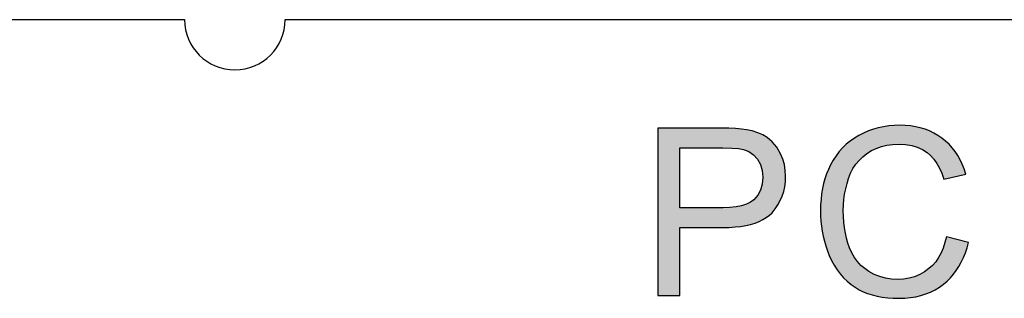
# Model space of a CAD drawing. Header units: inches. Extents: x 3728 to 5725, y -2497 to -825.
# Tile 8 of 256: x 5589.53 to 5601.27, y -2404.03 to -2400.7. Entities that reach past the tile are written whole.
import ezdxf

# ---------------------------------------------------------------- set-up
doc = ezdxf.new("R2010")
doc.units = ezdxf.units.IN
doc.header["$MEASUREMENT"] = 0
doc.layers.get('0').update_dxf_attribs({"lineweight": 30})
doc.layers.add('PLOT', color=1, linetype='Continuous')

msp = doc.modelspace()

# ---------------------------------------------------------------- hatches: boundary and pattern name
at = {"layer": 'PLOT'}
h = msp.add_hatch(color=256, dxfattribs=at)
h.paths.add_polyline_path([(5604.345, -2404.013), (5604.407, -2403.997), (5604.466, -2403.974), (5604.52, -2403.945), (5604.57, -2403.909), (5604.616, -2403.867), (5604.658, -2403.819), (5604.696, -2403.766), (5604.73, -2403.708), (5604.76, -2403.644), (5604.786, -2403.575), (5604.801, -2403.525), (5604.815, -2403.472), (5604.826, -2403.416), (5604.836, -2403.356), (5604.844, -2403.293), (5604.85, -2403.226), (5604.855, -2403.157), (5604.857, -2403.084), (5604.858, -2403.007), (5604.857, -2402.925), (5604.855, -2402.847), (5604.85, -2402.775), (5604.844, -2402.707), (5604.835, -2402.645), (5604.825, -2402.588), (5604.813, -2402.535), (5604.794, -2402.467), (5604.772, -2402.403), (5604.747, -2402.344), (5604.72, -2402.289), (5604.689, -2402.238), (5604.647, -2402.18), (5604.6, -2402.13), (5604.547, -2402.087), (5604.489, -2402.051), (5604.426, -2402.023), (5604.358, -2402.002), (5604.285, -2401.99), (5604.207, -2401.986), (5604.136, -2401.989), (5604.07, -2401.999), (5604.007, -2402.015), (5603.949, -2402.038), (5603.895, -2402.067), (5603.845, -2402.103), (5603.799, -2402.145), (5603.757, -2402.192), (5603.719, -2402.245), (5603.685, -2402.304), (5603.655, -2402.367), (5603.628, -2402.437), (5603.613, -2402.486), (5603.599, -2402.54), (5603.588, -2402.596), (5603.578, -2402.656), (5603.57, -2402.719), (5603.563, -2402.786), (5603.559, -2402.856), (5603.556, -2402.93), (5603.555, -2403.007), (5603.556, -2403.081), (5603.559, -2403.152), (5603.563, -2403.22), (5603.569, -2403.285), (5603.577, -2403.348), (5603.587, -2403.407), (5603.598, -2403.464), (5603.612, -2403.518), (5603.627, -2403.57), (5603.643, -2403.618), (5603.662, -2403.664), (5603.682, -2403.707), (5603.704, -2403.747), (5603.728, -2403.785), (5603.753, -2403.819), (5603.791, -2403.863), (5603.832, -2403.901), (5603.877, -2403.935), (5603.924, -2403.963), (5603.974, -2403.986), (5604.028, -2404.004), (5604.084, -2404.016), (5604.144, -2404.024), (5604.207, -2404.026), (5604.278, -2404.023)])
h.paths.add_polyline_path([(5604.272, -2403.818), (5604.207, -2403.825), (5604.141, -2403.819), (5604.08, -2403.799), (5604.023, -2403.766), (5603.971, -2403.721), (5603.923, -2403.662), (5603.903, -2403.63), (5603.885, -2403.592), (5603.869, -2403.549), (5603.854, -2403.5), (5603.842, -2403.446), (5603.831, -2403.386), (5603.823, -2403.321), (5603.816, -2403.251), (5603.811, -2403.175), (5603.808, -2403.094), (5603.807, -2403.007), (5603.808, -2402.927), (5603.811, -2402.852), (5603.815, -2402.78), (5603.822, -2402.714), (5603.829, -2402.651), (5603.839, -2402.592), (5603.851, -2402.538), (5603.864, -2402.489), (5603.879, -2402.443), (5603.895, -2402.402), (5603.914, -2402.365), (5603.934, -2402.333), (5603.977, -2402.281), (5604.026, -2402.241), (5604.08, -2402.212), (5604.139, -2402.195), (5604.204, -2402.189), (5604.271, -2402.196), (5604.332, -2402.215), (5604.39, -2402.248), (5604.443, -2402.293), (5604.491, -2402.352), (5604.511, -2402.384), (5604.529, -2402.422), (5604.545, -2402.465), (5604.559, -2402.513), (5604.572, -2402.567), (5604.582, -2402.627), (5604.591, -2402.692), (5604.598, -2402.763), (5604.602, -2402.839), (5604.605, -2402.92), (5604.606, -2403.007), (5604.605, -2403.094), (5604.602, -2403.175), (5604.598, -2403.25), (5604.591, -2403.321), (5604.582, -2403.386), (5604.572, -2403.445), (5604.559, -2403.499), (5604.545, -2403.548), (5604.529, -2403.591), (5604.511, -2403.629), (5604.491, -2403.661), (5604.443, -2403.72), (5604.39, -2403.766), (5604.333, -2403.799)], flags=16)
h.paths.add_polyline_path([(5600.019, -2404.026), (5600.087, -2404.024), (5600.153, -2404.018), (5600.216, -2404.008), (5600.277, -2403.993), (5600.336, -2403.974), (5600.392, -2403.951), (5600.446, -2403.923), (5600.498, -2403.892), (5600.547, -2403.856), (5600.589, -2403.82), (5600.628, -2403.781), (5600.665, -2403.739), (5600.698, -2403.694), (5600.73, -2403.646), (5600.758, -2403.594), (5600.784, -2403.54), (5600.808, -2403.483), (5600.828, -2403.422), (5600.846, -2403.359), (5600.581, -2403.292), (5600.564, -2403.361), (5600.542, -2403.426), (5600.517, -2403.485), (5600.487, -2403.54), (5600.453, -2403.589), (5600.415, -2403.633), (5600.373, -2403.672), (5600.32, -2403.711), (5600.263, -2403.743), (5600.202, -2403.768), (5600.137, -2403.786), (5600.069, -2403.797), (5599.997, -2403.8), (5599.925, -2403.797), (5599.855, -2403.785), (5599.787, -2403.767), (5599.721, -2403.74), (5599.658, -2403.706), (5599.607, -2403.672), (5599.562, -2403.633), (5599.521, -2403.588), (5599.485, -2403.538), (5599.453, -2403.483), (5599.426, -2403.422), (5599.407, -2403.366), (5599.39, -2403.308), (5599.376, -2403.247), (5599.366, -2403.184), (5599.358, -2403.117), (5599.354, -2403.049), (5599.352, -2402.977), (5599.354, -2402.911), (5599.359, -2402.847), (5599.368, -2402.782), (5599.38, -2402.719), (5599.396, -2402.656), (5599.415, -2402.594), (5599.438, -2402.534), (5599.467, -2402.478), (5599.501, -2402.426), (5599.539, -2402.379), (5599.583, -2402.336), (5599.632, -2402.297), (5599.686, -2402.263), (5599.744, -2402.236), (5599.806, -2402.214), (5599.872, -2402.199), (5599.942, -2402.19), (5600.017, -2402.187), (5600.095, -2402.191), (5600.167, -2402.202), (5600.233, -2402.222), (5600.294, -2402.25), (5600.35, -2402.286), (5600.392, -2402.323), (5600.431, -2402.366), (5600.466, -2402.415), (5600.498, -2402.472), (5600.527, -2402.534), (5600.552, -2402.604), (5600.812, -2402.542), (5600.792, -2402.482), (5600.77, -2402.425), (5600.744, -2402.372), (5600.716, -2402.321), (5600.684, -2402.273), (5600.65, -2402.229), (5600.612, -2402.187), (5600.571, -2402.149), (5600.527, -2402.113), (5600.48, -2402.081), (5600.431, -2402.053), (5600.38, -2402.028), (5600.326, -2402.007), (5600.27, -2401.991), (5600.212, -2401.977), (5600.151, -2401.968), (5600.088, -2401.962), (5600.023, -2401.96), (5599.957, -2401.962), (5599.893, -2401.968), (5599.831, -2401.977), (5599.769, -2401.99), (5599.71, -2402.007), (5599.651, -2402.028), (5599.594, -2402.053), (5599.538, -2402.081), (5599.485, -2402.113), (5599.435, -2402.148), (5599.387, -2402.187), (5599.343, -2402.23), (5599.302, -2402.275), (5599.265, -2402.325), (5599.23, -2402.378), (5599.199, -2402.434), (5599.174, -2402.487), (5599.152, -2402.541), (5599.133, -2402.598), (5599.116, -2402.656), (5599.103, -2402.717), (5599.093, -2402.779), (5599.086, -2402.844), (5599.081, -2402.91), (5599.08, -2402.978), (5599.081, -2403.041), (5599.085, -2403.104), (5599.091, -2403.165), (5599.101, -2403.225), (5599.112, -2403.285), (5599.127, -2403.344), (5599.144, -2403.401), (5599.163, -2403.458), (5599.185, -2403.514), (5599.213, -2403.575), (5599.244, -2403.631), (5599.278, -2403.685), (5599.315, -2403.734), (5599.355, -2403.78), (5599.398, -2403.822), (5599.444, -2403.86), (5599.493, -2403.895), (5599.54, -2403.923), (5599.589, -2403.947), (5599.642, -2403.968), (5599.697, -2403.986), (5599.755, -2404.001), (5599.817, -2404.012), (5599.881, -2404.02), (5599.948, -2404.025)])
h.paths.add_polyline_path([(5597.139, -2403.993), (5597.403, -2403.993), (5597.403, -2403.18), (5597.916, -2403.18), (5597.991, -2403.179), (5598.061, -2403.174), (5598.128, -2403.167), (5598.19, -2403.157), (5598.247, -2403.144), (5598.3, -2403.128), (5598.349, -2403.109), (5598.394, -2403.087), (5598.434, -2403.062), (5598.47, -2403.034), (5598.502, -2403.004), (5598.54, -2402.959), (5598.573, -2402.911), (5598.601, -2402.86), (5598.624, -2402.808), (5598.641, -2402.752), (5598.654, -2402.695), (5598.662, -2402.635), (5598.664, -2402.572), (5598.66, -2402.499), (5598.649, -2402.43), (5598.63, -2402.363), (5598.604, -2402.3), (5598.559, -2402.223), (5598.505, -2402.159), (5598.444, -2402.107), (5598.391, -2402.075), (5598.332, -2402.049), (5598.267, -2402.028), (5598.197, -2402.013), (5598.138, -2402.005), (5598.068, -2401.999), (5597.986, -2401.996), (5597.893, -2401.994), (5597.139, -2401.994)])
h.paths.add_polyline_path([(5602.527, -2403.993), (5602.772, -2403.993), (5602.772, -2401.986), (5602.614, -2401.986), (5602.585, -2402.038), (5602.548, -2402.091), (5602.504, -2402.144), (5602.454, -2402.199), (5602.396, -2402.254), (5602.351, -2402.292), (5602.303, -2402.329), (5602.254, -2402.364), (5602.203, -2402.397), (5602.149, -2402.429), (5602.093, -2402.459), (5602.036, -2402.488), (5602.036, -2402.725), (5602.095, -2402.701), (5602.158, -2402.672), (5602.224, -2402.638), (5602.294, -2402.598), (5602.363, -2402.556), (5602.424, -2402.514), (5602.479, -2402.472), (5602.527, -2402.429)])
h.paths.add_polyline_path([(5598.139, -2402.921), (5598.074, -2402.934), (5598.001, -2402.942), (5597.92, -2402.944), (5597.403, -2402.944), (5597.403, -2402.23), (5597.915, -2402.23), (5598.022, -2402.232), (5598.104, -2402.238), (5598.161, -2402.248), (5598.226, -2402.274), (5598.281, -2402.313), (5598.328, -2402.366), (5598.363, -2402.429), (5598.384, -2402.501), (5598.391, -2402.581), (5598.385, -2402.662), (5598.365, -2402.734), (5598.331, -2402.796), (5598.284, -2402.849), (5598.244, -2402.878), (5598.196, -2402.902)], flags=16)

# ---------------------------------------------------------------- linework, layer by layer
for p, q in [((5585.591, -2400.699), (5591.499, -2400.699)), ((5592.699, -2400.699), (5609.299, -2400.699))]:
    msp.add_line(p, q)
msp.add_arc((5592.099, -2400.699), 0.6, 180, 0)
for p, q in [((5597.139, -2401.994), (5597.139, -2403.993)), ((5597.893, -2401.994), (5597.139, -2401.994)), ((5597.986, -2401.996), (5597.893, -2401.994)), ((5598.068, -2401.999), (5597.986, -2401.996)), ((5599.769, -2401.99), (5599.71, -2402.007)), ((5599.831, -2401.977), (5599.769, -2401.99)), ((5599.893, -2401.968), (5599.831, -2401.977)), ((5599.957, -2401.962), (5599.893, -2401.968)), ((5600.023, -2401.96), (5599.957, -2401.962)), ((5600.088, -2401.962), (5600.023, -2401.96)), ((5600.151, -2401.968), (5600.088, -2401.962)), ((5600.212, -2401.977), (5600.151, -2401.968)), ((5600.27, -2401.991), (5600.212, -2401.977)), ((5600.326, -2402.007), (5600.27, -2401.991)), ((5598.138, -2402.005), (5598.068, -2401.999)), ((5598.197, -2402.013), (5598.138, -2402.005)), ((5598.267, -2402.028), (5598.197, -2402.013)), ((5598.332, -2402.049), (5598.267, -2402.028)), ((5598.391, -2402.075), (5598.332, -2402.049)), ((5598.444, -2402.107), (5598.391, -2402.075)), ((5598.505, -2402.159), (5598.444, -2402.107)), ((5599.485, -2402.113), (5599.435, -2402.148)), ((5599.538, -2402.081), (5599.485, -2402.113)), ((5599.594, -2402.053), (5599.538, -2402.081)), ((5599.651, -2402.028), (5599.594, -2402.053)), ((5599.71, -2402.007), (5599.651, -2402.028)), ((5600.38, -2402.028), (5600.326, -2402.007)), ((5600.431, -2402.053), (5600.38, -2402.028)), ((5600.48, -2402.081), (5600.431, -2402.053)), ((5600.527, -2402.113), (5600.48, -2402.081)), ((5600.571, -2402.149), (5600.527, -2402.113)), ((5597.403, -2402.944), (5597.403, -2402.23)), ((5597.403, -2402.23), (5597.915, -2402.23)), ((5597.915, -2402.23), (5598.022, -2402.232)), ((5598.022, -2402.232), (5598.104, -2402.238)), ((5598.559, -2402.223), (5598.505, -2402.159)), ((5598.604, -2402.3), (5598.559, -2402.223)), ((5599.343, -2402.23), (5599.302, -2402.275)), ((5599.387, -2402.187), (5599.343, -2402.23)), ((5599.435, -2402.148), (5599.387, -2402.187)), ((5599.744, -2402.236), (5599.806, -2402.214)), ((5599.806, -2402.214), (5599.872, -2402.199)), ((5599.872, -2402.199), (5599.942, -2402.19)), ((5599.942, -2402.19), (5600.017, -2402.187)), ((5600.017, -2402.187), (5600.095, -2402.191)), ((5600.095, -2402.191), (5600.167, -2402.202)), ((5600.167, -2402.202), (5600.233, -2402.222)), ((5600.233, -2402.222), (5600.294, -2402.25)), ((5600.612, -2402.187), (5600.571, -2402.149)), ((5600.65, -2402.229), (5600.612, -2402.187)), ((5600.684, -2402.273), (5600.65, -2402.229)), ((5598.104, -2402.238), (5598.161, -2402.248)), ((5598.161, -2402.248), (5598.226, -2402.274)), ((5598.226, -2402.274), (5598.281, -2402.313)), ((5598.281, -2402.313), (5598.328, -2402.366)), ((5598.63, -2402.363), (5598.604, -2402.3)), ((5599.265, -2402.325), (5599.23, -2402.378)), ((5599.302, -2402.275), (5599.265, -2402.325)), ((5599.539, -2402.379), (5599.583, -2402.336)), ((5599.583, -2402.336), (5599.632, -2402.297)), ((5599.632, -2402.297), (5599.686, -2402.263)), ((5599.686, -2402.263), (5599.744, -2402.236)), ((5600.294, -2402.25), (5600.35, -2402.286)), ((5600.35, -2402.286), (5600.392, -2402.323)), ((5600.392, -2402.323), (5600.431, -2402.366)), ((5600.716, -2402.321), (5600.684, -2402.273)), ((5600.744, -2402.372), (5600.716, -2402.321)), ((5598.328, -2402.366), (5598.363, -2402.429)), ((5598.363, -2402.429), (5598.384, -2402.501)), ((5598.649, -2402.43), (5598.63, -2402.363)), ((5598.66, -2402.499), (5598.649, -2402.43)), ((5599.199, -2402.434), (5599.174, -2402.487)), ((5599.23, -2402.378), (5599.199, -2402.434)), ((5599.467, -2402.478), (5599.501, -2402.426)), ((5599.501, -2402.426), (5599.539, -2402.379)), ((5600.431, -2402.366), (5600.466, -2402.415)), ((5600.466, -2402.415), (5600.498, -2402.472)), ((5600.77, -2402.425), (5600.744, -2402.372)), ((5600.792, -2402.482), (5600.77, -2402.425)), ((5598.384, -2402.501), (5598.391, -2402.581)), ((5598.391, -2402.581), (5598.385, -2402.662)), ((5598.664, -2402.572), (5598.66, -2402.499)), ((5598.662, -2402.635), (5598.664, -2402.572)), ((5599.152, -2402.541), (5599.133, -2402.598)), ((5599.174, -2402.487), (5599.152, -2402.541)), ((5599.415, -2402.594), (5599.438, -2402.534)), ((5599.438, -2402.534), (5599.467, -2402.478)), ((5600.498, -2402.472), (5600.527, -2402.534)), ((5600.527, -2402.534), (5600.552, -2402.604)), ((5600.552, -2402.604), (5600.812, -2402.542)), ((5600.812, -2402.542), (5600.792, -2402.482)), ((5598.385, -2402.662), (5598.365, -2402.734)), ((5598.641, -2402.752), (5598.654, -2402.695)), ((5598.654, -2402.695), (5598.662, -2402.635)), ((5599.116, -2402.656), (5599.103, -2402.717)), ((5599.133, -2402.598), (5599.116, -2402.656)), ((5599.38, -2402.719), (5599.396, -2402.656)), ((5599.396, -2402.656), (5599.415, -2402.594)), ((5598.331, -2402.796), (5598.284, -2402.849)), ((5598.365, -2402.734), (5598.331, -2402.796)), ((5598.601, -2402.86), (5598.624, -2402.808)), ((5598.624, -2402.808), (5598.641, -2402.752)), ((5599.093, -2402.779), (5599.086, -2402.844)), ((5599.103, -2402.717), (5599.093, -2402.779)), ((5599.359, -2402.847), (5599.368, -2402.782)), ((5599.368, -2402.782), (5599.38, -2402.719)), ((5598.074, -2402.934), (5598.001, -2402.942)), ((5598.139, -2402.921), (5598.074, -2402.934)), ((5598.196, -2402.902), (5598.139, -2402.921)), ((5598.244, -2402.878), (5598.196, -2402.902)), ((5598.284, -2402.849), (5598.244, -2402.878)), ((5598.54, -2402.959), (5598.573, -2402.911)), ((5598.573, -2402.911), (5598.601, -2402.86)), ((5599.081, -2402.91), (5599.08, -2402.978)), ((5599.086, -2402.844), (5599.081, -2402.91)), ((5599.352, -2402.977), (5599.354, -2402.911)), ((5599.354, -2402.911), (5599.359, -2402.847)), ((5597.92, -2402.944), (5597.403, -2402.944)), ((5598.001, -2402.942), (5597.92, -2402.944)), ((5598.434, -2403.062), (5598.47, -2403.034)), ((5598.47, -2403.034), (5598.502, -2403.004)), ((5598.502, -2403.004), (5598.54, -2402.959)), ((5599.08, -2402.978), (5599.081, -2403.041)), ((5599.081, -2403.041), (5599.085, -2403.104)), ((5599.354, -2403.049), (5599.352, -2402.977)), ((5599.358, -2403.117), (5599.354, -2403.049)), ((5598.061, -2403.174), (5598.128, -2403.167)), ((5598.128, -2403.167), (5598.19, -2403.157)), ((5598.19, -2403.157), (5598.247, -2403.144)), ((5598.247, -2403.144), (5598.3, -2403.128)), ((5598.3, -2403.128), (5598.349, -2403.109)), ((5598.349, -2403.109), (5598.394, -2403.087)), ((5598.394, -2403.087), (5598.434, -2403.062)), ((5599.085, -2403.104), (5599.091, -2403.165)), ((5599.091, -2403.165), (5599.101, -2403.225)), ((5599.366, -2403.184), (5599.358, -2403.117)), ((5597.403, -2403.993), (5597.403, -2403.18)), ((5597.403, -2403.18), (5597.916, -2403.18)), ((5597.916, -2403.18), (5597.991, -2403.179)), ((5597.991, -2403.179), (5598.061, -2403.174)), ((5599.101, -2403.225), (5599.112, -2403.285)), ((5599.112, -2403.285), (5599.127, -2403.344)), ((5599.376, -2403.247), (5599.366, -2403.184)), ((5599.39, -2403.308), (5599.376, -2403.247)), ((5599.127, -2403.344), (5599.144, -2403.401)), ((5599.144, -2403.401), (5599.163, -2403.458)), ((5599.407, -2403.366), (5599.39, -2403.308)), ((5599.426, -2403.422), (5599.407, -2403.366)), ((5600.564, -2403.361), (5600.542, -2403.426)), ((5600.581, -2403.292), (5600.564, -2403.361)), ((5600.846, -2403.359), (5600.581, -2403.292)), ((5600.828, -2403.422), (5600.846, -2403.359)), ((5599.163, -2403.458), (5599.185, -2403.514)), ((5599.185, -2403.514), (5599.213, -2403.575)), ((5599.453, -2403.483), (5599.426, -2403.422)), ((5599.485, -2403.538), (5599.453, -2403.483)), ((5600.517, -2403.485), (5600.487, -2403.54)), ((5600.542, -2403.426), (5600.517, -2403.485)), ((5600.784, -2403.54), (5600.808, -2403.483)), ((5600.808, -2403.483), (5600.828, -2403.422)), ((5599.213, -2403.575), (5599.244, -2403.631)), ((5599.244, -2403.631), (5599.278, -2403.685)), ((5599.521, -2403.588), (5599.485, -2403.538)), ((5599.562, -2403.633), (5599.521, -2403.588)), ((5599.607, -2403.672), (5599.562, -2403.633)), ((5600.415, -2403.633), (5600.373, -2403.672)), ((5600.453, -2403.589), (5600.415, -2403.633)), ((5600.487, -2403.54), (5600.453, -2403.589)), ((5600.73, -2403.646), (5600.758, -2403.594)), ((5600.758, -2403.594), (5600.784, -2403.54)), ((5599.278, -2403.685), (5599.315, -2403.734)), ((5599.315, -2403.734), (5599.355, -2403.78)), ((5599.658, -2403.706), (5599.607, -2403.672)), ((5599.721, -2403.74), (5599.658, -2403.706)), ((5599.787, -2403.767), (5599.721, -2403.74)), ((5600.263, -2403.743), (5600.202, -2403.768)), ((5600.32, -2403.711), (5600.263, -2403.743)), ((5600.373, -2403.672), (5600.32, -2403.711)), ((5600.628, -2403.781), (5600.665, -2403.739)), ((5600.665, -2403.739), (5600.698, -2403.694)), ((5600.698, -2403.694), (5600.73, -2403.646)), ((5599.355, -2403.78), (5599.398, -2403.822)), ((5599.398, -2403.822), (5599.444, -2403.86)), ((5599.444, -2403.86), (5599.493, -2403.895)), ((5599.855, -2403.785), (5599.787, -2403.767)), ((5599.925, -2403.797), (5599.855, -2403.785)), ((5599.997, -2403.8), (5599.925, -2403.797)), ((5600.069, -2403.797), (5599.997, -2403.8)), ((5600.137, -2403.786), (5600.069, -2403.797)), ((5600.202, -2403.768), (5600.137, -2403.786)), ((5600.498, -2403.892), (5600.547, -2403.856)), ((5600.547, -2403.856), (5600.589, -2403.82)), ((5600.589, -2403.82), (5600.628, -2403.781)), ((5597.139, -2403.993), (5597.403, -2403.993)), ((5599.493, -2403.895), (5599.54, -2403.923)), ((5599.54, -2403.923), (5599.589, -2403.947)), ((5599.589, -2403.947), (5599.642, -2403.968)), ((5599.642, -2403.968), (5599.697, -2403.986)), ((5599.697, -2403.986), (5599.755, -2404.001)), ((5600.216, -2404.008), (5600.277, -2403.993)), ((5600.277, -2403.993), (5600.336, -2403.974)), ((5600.336, -2403.974), (5600.392, -2403.951)), ((5600.392, -2403.951), (5600.446, -2403.923)), ((5600.446, -2403.923), (5600.498, -2403.892)), ((5599.755, -2404.001), (5599.817, -2404.012)), ((5599.817, -2404.012), (5599.881, -2404.02)), ((5599.881, -2404.02), (5599.948, -2404.025)), ((5599.948, -2404.025), (5600.019, -2404.026)), ((5600.019, -2404.026), (5600.087, -2404.024)), ((5600.087, -2404.024), (5600.153, -2404.018)), ((5600.153, -2404.018), (5600.216, -2404.008))]:
    msp.add_line(p, q, dxfattribs=at)

doc.saveas('drawing.dxf')
